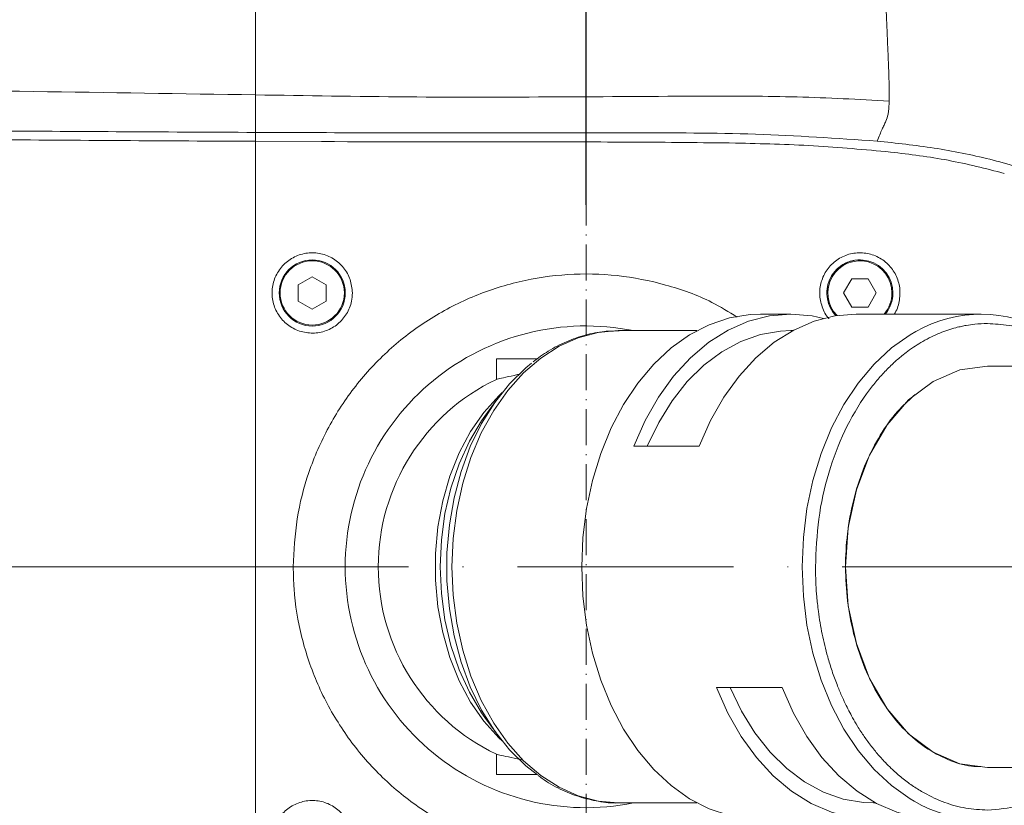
# Model space of a CAD drawing. Header units: millimetres. Extents: x -33 to 2421, y -2345 to -563.
# Tile 7 of 31: x 549 to 654, y -1767 to -1684. Entities that reach past the tile are written whole.
import ezdxf

# ---------------------------------------------------------------- set-up
doc = ezdxf.new("R2010")
doc.units = ezdxf.units.MM
doc.header["$LTSCALE"] = 0.3175
doc.linetypes.add('ACAD_ISO10W100', pattern=[18, 12, -3, 0, -3])
for name, color, linetype, lineweight in [('1轮廓实线层', 7, 'Continuous', 18), ('7标注层', 4, 'Continuous', 13), ('中心线', 4, 'ACAD_ISO10W100', 20), ('粗实线', 7, 'Continuous', 40)]:
    doc.layers.add(name, color=color, linetype=linetype, lineweight=lineweight)
doc.styles.add('标准汉字', font='gbenor.shx', dxfattribs={"bigfont": 'gbcbig.shx'})
doc.dimstyles.new('M1：4.5', dxfattribs={"dimscale": 4.5, "dimtxt": 3.5, "dimasz": 2.5, "dimexe": 2, "dimexo": 0, "dimgap": 1.5, "dimtad": 1, "dimdec": 3, "dimdsep": 46, "dimtxsty": '标准汉字', "dimcen": 5, "dimdle": 5, "dimclrd": 1, "dimclre": 1, "dimclrt": 256, "dimadec": 3, "dimazin": 2, "dimtfac": 1, "dimtdec": 3, "dimtmove": 0, "dimatfit": 3, "dimfxl": 1, "dimtolj": 1, "dimarcsym": 0})

# ---------------------------------------------------------------- blocks, each defined once
blk = doc.blocks.new('*D8')
at = {"layer": '7标注层', "color": 1, "lineweight": -2, "transparency": 16777216}
for p, q in [((334.34, -1700.09), (334.34, -1625.74)), ((609.34, -1701.92), (609.34, -1625.74)), ((598.09, -1634.74), (345.59, -1634.74))]:
    blk.add_line(p, q, dxfattribs=at)
at = {"layer": '7标注层', "color": 1, "lineweight": 20, "transparency": 16777216}
for points in [[(345.59, -1632.87), (345.59, -1636.62), (334.34, -1634.74)], [(598.09, -1632.87), (598.09, -1636.62), (609.34, -1634.74)]]:
    blk.add_solid(points, dxfattribs=at)
at = {"layer": 'Defpoints', "color": 0, "lineweight": 20, "transparency": 16777216}
for p in [(334.34, -1634.74), (334.34, -1700.09), (609.34, -1701.92)]:
    blk.add_point(p, dxfattribs=at)
at = {"layer": '7标注层', "lineweight": 18, "transparency": 16777216, "insert": (471.84, -1620.12), "char_height": 15.75, "attachment_point": 5, "style": '标准汉字'}
blk.add_mtext('\\A1;275', dxfattribs=at)
blk = doc.blocks.new('*D9')
at = {"layer": '7标注层', "color": 1, "lineweight": -2, "transparency": 16777216}
for p, q in [((609.34, -1703.55), (609.34, -1625.74)), ((934.34, -1703.55), (934.34, -1625.74)), ((620.59, -1634.74), (923.09, -1634.74))]:
    blk.add_line(p, q, dxfattribs=at)
at = {"layer": '7标注层', "color": 1, "lineweight": 20, "transparency": 16777216}
for points in [[(620.59, -1632.87), (620.59, -1636.62), (609.34, -1634.74)], [(923.09, -1632.87), (923.09, -1636.62), (934.34, -1634.74)]]:
    blk.add_solid(points, dxfattribs=at)
at = {"layer": 'Defpoints', "color": 0, "lineweight": 20, "transparency": 16777216}
for p in [(934.34, -1634.74), (609.34, -1703.55), (934.34, -1703.55)]:
    blk.add_point(p, dxfattribs=at)
at = {"layer": '7标注层', "lineweight": 18, "transparency": 16777216, "insert": (771.84, -1620.12), "char_height": 15.75, "attachment_point": 5, "style": '标准汉字'}
blk.add_mtext('\\A1;225/325/425', dxfattribs=at)

msp = doc.modelspace()

# ---------------------------------------------------------------- linework, layer by layer
at = {"layer": '1轮廓实线层', "lineweight": 18}
for p, q in [((574.3354, -1681.6991), (574.3354, -1691.8971)), ((574.3354, -1691.8973), (574.3354, -1695.8697)), ((574.3354, -1695.8696), (574.3354, -1696.817)), ((574.3354, -1696.8169), (581.3275, -1696.8465)), ((574.3354, -1696.817), (574.3354, -1741.8593)), ((580.3448, -1711.148), (578.8553, -1712.008)), ((581.8344, -1712.008), (580.3448, -1711.148)), ((637.4676, -1711.3784), (636.6076, -1712.868)), ((639.1876, -1711.3784), (637.4676, -1711.3784)), ((640.0476, -1712.868), (639.1876, -1711.3784)), ((578.8553, -1712.008), (578.8553, -1713.7279)), ((581.8344, -1713.7279), (581.8344, -1712.008)), ((578.8553, -1713.7279), (580.3448, -1714.5879)), ((580.3448, -1714.5879), (581.8344, -1713.7279)), ((636.6076, -1712.868), (637.4676, -1714.3575)), ((639.1876, -1714.3575), (640.0476, -1712.868)), ((637.4676, -1714.3575), (639.1876, -1714.3575)), ((631.0119, -1715.1093), (627.7937, -1715.1093)), ((651.1282, -1715.1093), (637.9415, -1715.1093)), ((621.0646, -1716.8593), (612.8117, -1716.8593)), ((631.2124, -1716.8593), (631.0119, -1716.8593)), ((599.8362, -1719.8593), (599.8362, -1722.0162)), ((604.1395, -1719.8593), (599.8362, -1719.8593)), ((651.3115, -1720.6816), (651.8362, -1720.6255)), ((599.8016, -1724.2691), (598.6253, -1725.9006)), ((621.3245, -1729.08), (614.3949, -1729.08)), ((578.3362, -1741.8593), (574.3354, -1741.8593)), ((574.3354, -1741.8593), (574.3354, -1786.9017)), ((623.163, -1754.6387), (630.0927, -1754.6387)), ((598.6253, -1757.8181), (599.8016, -1759.4496)), ((599.8362, -1761.7024), (599.8362, -1763.8594)), ((604.1569, -1763.8594), (599.8362, -1763.8594)), ((612.8117, -1766.8593), (621.0646, -1766.8593)), ((639.78, -1766.8593), (639.9805, -1766.8593))]:
    msp.add_line(p, q, dxfattribs=at)
for points in [[(627.7937, -1715.1093), (626.6939, -1715.1546), (624.5091, -1715.5157), (622.3688, -1716.2331), (620.3018, -1717.297), (618.3361, -1718.6932), (616.4984, -1720.4025), (614.8134, -1722.4021), (613.3039, -1724.6648), (611.9904, -1727.16), (610.8905, -1729.8539), (610.0193, -1732.7103), (609.3884, -1735.6903), (609.0065, -1738.7538), (608.8786, -1741.8593)], [(614.3949, -1729.08), (615.5873, -1726.3763), (616.9986, -1723.8923), (618.6087, -1721.6632), (620.3948, -1719.7207), (622.3316, -1718.0924), (624.3916, -1716.8013), (626.5455, -1715.8658), (628.7627, -1715.2991), (631.0119, -1715.1093), (633.2611, -1715.2991), (634.4767, -1715.5619)], [(637.9415, -1715.1093), (635.6924, -1715.2991), (633.4751, -1715.8658), (631.3212, -1716.8013), (629.2613, -1718.0924), (627.3245, -1719.7207), (625.5384, -1721.6632), (623.9282, -1723.8923), (622.517, -1726.3763), (621.3245, -1729.08)], [(612.8117, -1716.8593), (612.7326, -1716.8596), (610.6084, -1717.0543), (608.5162, -1717.6086), (606.4862, -1718.5146), (604.548, -1719.759), (602.7296, -1721.3239), (601.0574, -1723.1866), (599.5556, -1725.3199), (598.246, -1727.6932), (597.1476, -1730.2717), (596.2763, -1733.0184), (595.6448, -1735.8932), (595.2622, -1738.8545), (595.134, -1741.8593), (595.2622, -1744.8642), (595.6448, -1747.8255), (596.2763, -1750.7003), (597.1476, -1753.4469), (598.246, -1756.0255), (599.5556, -1758.3987), (601.0574, -1760.5321), (602.7296, -1762.3947), (604.548, -1763.9596), (606.4862, -1765.2041), (608.5162, -1766.11), (610.6084, -1766.6644), (612.7326, -1766.8591), (612.8117, -1766.8593)], [(615.8184, -1729.08), (617.0275, -1726.5665), (618.4434, -1724.2791), (620.0452, -1722.2516), (621.8091, -1720.5142), (623.7091, -1719.0923), (625.7171, -1718.0071), (627.8034, -1717.2746), (629.9371, -1716.9056), (631.0119, -1716.8593)], [(644.2433, -1716.9443), (643.6363, -1717.297), (641.6707, -1718.6932), (639.8329, -1720.4025), (638.1479, -1722.4021), (636.6384, -1724.6648), (635.3249, -1727.16), (634.2251, -1729.8539), (633.3538, -1732.7103), (632.723, -1735.6903), (632.341, -1738.7538), (632.2131, -1741.8593), (632.341, -1744.9648), (632.723, -1748.0283), (633.3538, -1751.0084), (634.2251, -1753.8647), (635.3249, -1756.5587), (636.6384, -1759.0539), (638.1479, -1761.3166), (639.8329, -1763.3161), (641.6707, -1765.0255), (643.6363, -1766.4216), (644.0645, -1766.6741)], [(603.5729, -1720.2956), (602.9589, -1720.7989), (601.2328, -1722.4903), (599.6633, -1724.463), (598.2729, -1726.6886), (597.082, -1729.1345), (596.1078, -1731.7652), (595.3645, -1734.5427), (594.8629, -1737.4264), (594.6103, -1740.3745), (594.6103, -1743.3442), (594.8629, -1746.2923), (595.3645, -1749.176), (596.1078, -1751.9534), (597.082, -1754.5842), (598.2729, -1757.0301), (599.6633, -1759.2556), (601.2328, -1761.2284), (602.9589, -1762.9198), (604.181, -1763.8765)], [(651.8804, -1720.6156), (651.8353, -1720.6093), (648.9032, -1721.0138), (646.0851, -1722.2269), (643.4856, -1724.1874), (641.2103, -1726.8333), (639.3392, -1730.0514), (637.9531, -1733.7273), (637.0953, -1737.713), (636.8093, -1741.8593)], [(600.4476, -1760.3013), (600.09, -1759.9628), (598.5174, -1758.207), (597.1175, -1756.1799), (595.9135, -1753.915), (594.9254, -1751.4501), (594.1696, -1748.8259), (593.6586, -1746.0861), (593.401, -1743.2761), (593.401, -1740.4426), (593.6586, -1737.6326), (594.1696, -1734.8927), (594.9254, -1732.2686), (595.9135, -1729.8036), (597.1175, -1727.5388), (598.5174, -1725.5117), (600.09, -1723.7559), (600.4476, -1723.4173)], [(598.6253, -1725.9006), (598.275, -1726.402), (596.9801, -1728.5764), (595.8908, -1730.9656), (595.0248, -1733.531), (594.396, -1736.2312), (594.0146, -1739.0223), (593.8868, -1741.8593), (594.0146, -1744.6964), (594.396, -1747.4875), (595.0248, -1750.1876), (595.8908, -1752.753), (596.9801, -1755.1422), (598.275, -1757.3166), (598.6253, -1757.8181)], [(608.8786, -1741.8593), (609.0065, -1744.9648), (609.3884, -1748.0283), (610.0193, -1751.0084), (610.8905, -1753.8647), (611.9904, -1756.5587), (613.3039, -1759.0539), (614.8134, -1761.3166), (616.4984, -1763.3161), (618.3361, -1765.0255), (620.3018, -1766.4216), (622.3688, -1767.4856), (624.5091, -1768.2029), (626.6939, -1768.5641), (627.7937, -1768.6093)], [(636.8093, -1741.8593), (637.0953, -1746.0059), (637.9531, -1749.9913), (639.3394, -1753.6676), (641.2103, -1756.8854), (643.4859, -1759.5315), (646.0851, -1761.4918), (648.9035, -1762.705), (651.8353, -1763.1093), (651.8788, -1763.1033)], [(643.2449, -1768.1567), (642.0292, -1768.4195), (639.78, -1768.6093), (637.5308, -1768.4195), (635.3136, -1767.8529), (633.1597, -1766.9174), (631.0997, -1765.6263), (629.163, -1763.9979), (627.3768, -1762.0555), (625.7667, -1759.8264), (624.3554, -1757.3424), (623.163, -1754.6387)], [(639.78, -1766.8593), (638.7052, -1766.8131), (636.5715, -1766.4441), (634.4852, -1765.7116), (632.4772, -1764.6263), (630.5772, -1763.2045), (628.8133, -1761.467), (627.2115, -1759.4396), (625.7956, -1757.1522), (624.5865, -1754.6387)], [(630.0927, -1754.6387), (631.2851, -1757.3424), (632.6964, -1759.8264), (634.3065, -1762.0555), (636.0926, -1763.9979), (638.0294, -1765.6263), (640.0893, -1766.9174), (642.2432, -1767.8529), (644.4605, -1768.4195), (646.7097, -1768.6093)]]:
    msp.add_lwpolyline(points, dxfattribs=at)
for centre, radius, start, end in [((580.3448, -1712.868), 3.5, 0, 90), ((638.3276, -1712.868), 3.5, 0, 223.616509), ((638.3276, -1712.868), 3.5, 90, 223.616509), ((638.3276, -1712.868), 3.4, 0, 224.791473), ((580.3448, -1712.868), 3.5, 270, 0), ((638.3276, -1712.868), 3.4, 318.758914, 0), ((638.3276, -1712.868), 3.5, 320.178815, 0), ((638.3276, -1712.868), 3.5, 320.178815, 0), ((651.131, -1729.0866), 13.9598, 59.495909, 119.564174), ((609.3362, -1741.8593), 25.5, 78.635123, 180), ((609.3362, -1741.8593), 22, 115.583002, 244.416998), ((609.3362, -1741.8593), 25.5, 180, 281.364877), ((651.1278, -1754.6217), 13.9696, 239.627519, 300.242167)]:
    msp.add_arc(centre, radius, start, end, dxfattribs=at)
for points, knots in [([(641.1659, -1684.2105), (641.1562, -1683.9942), (641.1366, -1683.5622), (641.1157, -1683.108), (641.1052, -1682.8813)], [0, 0, 0, 0, 42445.83429123, 84740.93131355, 84740.93131355, 84740.93131355, 84740.93131355]), ([(641.2197, -1685.4375), (641.2111, -1685.2398), (641.194, -1684.8454), (641.1753, -1684.4218), (641.1659, -1684.2105)], [0, 0, 0, 0, 42469.99389392, 84732.82805401, 84732.82805401, 84732.82805401, 84732.82805401]), ([(641.2667, -1686.533), (641.2593, -1686.3587), (641.2446, -1686.0116), (641.228, -1685.6284), (641.2197, -1685.4375)], [0, 0, 0, 0, 42531.23630079, 84725.47657928, 84725.47657928, 84725.47657928, 84725.47657928]), ([(641.3673, -1689.0255), (641.3539, -1688.6713), (641.3274, -1687.9723), (641.2868, -1687.0084), (641.2667, -1686.533)], [0, 0, 0, 0, 42930.45321205, 84713.52247367, 84713.52247367, 84713.52247367, 84713.52247367]), ([(641.4302, -1691.1656), (641.4239, -1690.868), (641.4113, -1690.2748), (641.3819, -1689.441), (641.3673, -1689.0255)], [0, 0, 0, 0, 42488.28808276, 84698.93635101, 84698.93635101, 84698.93635101, 84698.93635101]), ([(479.4356, -1690.2308), (487.2676, -1690.4052), (503.04, -1690.7564), (526.8592, -1691.1725), (550.6837, -1691.5361), (566.5106, -1691.7777), (574.3354, -1691.8971)], [0, 0, 0, 0, 37319.48120719, 75155.51543454, 113364.38185097, 150727.16688356, 150727.16688356, 150727.16688356, 150727.16688356]), ([(574.3354, -1691.8971), (579.7063, -1691.9863), (590.3892, -1692.1637), (606.2363, -1692.1239), (616.683, -1692.0562), (621.8781, -1692.0225)], [0, 0, 0, 0, 37740.71687817, 75066.62493177, 111990.99795908, 111990.99795908, 111990.99795908, 111990.99795908]), ([(641.4328, -1692.5503), (641.4357, -1692.3546), (641.4414, -1691.9629), (641.4339, -1691.4315), (641.4302, -1691.1656)], [0, 0, 0, 0, 42313.58195583, 84688.1603523, 84688.1603523, 84688.1603523, 84688.1603523]), ([(621.8781, -1692.0225), (625.153, -1692.0266), (631.6999, -1692.0347), (638.1894, -1692.3785), (641.4328, -1692.5503)], [0, 0, 0, 0, 42369.61511631, 84703.10738922, 84703.10738922, 84703.10738922, 84703.10738922]), ([(641.0709, -1694.6936), (641.164, -1694.4685), (641.2669, -1694.2197), (641.3431, -1693.7977), (641.3965, -1693.4445), (641.4169, -1692.9416), (641.4328, -1692.5503)], [0, 0, 0, 0, 74565.62034997, 82403.08671473, 97457.14922557, 150166.56034332, 150166.56034332, 150166.56034332, 150166.56034332]), ([(479.8741, -1694.8131), (488.5427, -1694.9728), (506.0515, -1695.2952), (532.6445, -1695.608), (555.4702, -1695.7803), (569.4214, -1695.8464), (574.3353, -1695.8696)], [0, 0, 0, 0, 41634.19369809, 84091.4965422, 127207.56834505, 150651.63810317, 150651.63810317, 150651.63810317, 150651.63810317]), ([(640.6872, -1695.522), (640.7561, -1695.3741), (640.9017, -1695.0613), (641.0125, -1694.8205), (641.0708, -1694.6936)], [0, 0, 0, 0, 40035.09524278, 84669.67091938, 84669.67091938, 84669.67091938, 84669.67091938]), ([(464.3354, -1695.3774), (473.1957, -1695.573), (491.1141, -1695.9686), (518.3997, -1696.38), (546.2056, -1696.6614), (564.9244, -1696.7649), (574.3354, -1696.8169)], [0, 0, 0, 0, 36612.82575313, 74043.58708917, 112164.45600078, 150707.81142319, 150707.81142319, 150707.81142319, 150707.81142319]), ([(574.3353, -1695.8696), (578.8004, -1695.8885), (587.7008, -1695.9261), (601, -1695.9132), (614.1845, -1695.9195), (627.2475, -1695.9179), (635.8694, -1696.4967), (640.1581, -1696.7846)], [0, 0, 0, 0, 36094.53509514, 71948.47495872, 107458.19197711, 142652.45733673, 177485.80882267, 177485.80882267, 177485.80882267, 177485.80882267]), ([(640.1582, -1696.7845), (640.2507, -1696.5511), (640.4472, -1696.0556), (640.6041, -1695.7066), (640.6872, -1695.522)], [0, 0, 0, 0, 39874.44440401, 84664.35457244, 84664.35457244, 84664.35457244, 84664.35457244]), ([(581.3275, -1696.8465), (588.6847, -1696.8651), (599.6841, -1696.8929), (614.3023, -1696.8753), (621.5567, -1696.9574), (625.1711, -1696.9982)], [0, 0, 0, 0, 56335.13535562, 84224.65285823, 111917.19379087, 111917.19379087, 111917.19379087, 111917.19379087]), ([(625.1711, -1696.9982), (627.926, -1697.0669), (633.4142, -1697.2038), (638.8648, -1697.7034), (641.5792, -1697.9522)], [0, 0, 0, 0, 42502.20052409, 84667.79826578, 84667.79826578, 84667.79826578, 84667.79826578]), ([(640.1581, -1696.7846), (642.1742, -1697.0054), (646.1909, -1697.4452), (652.0854, -1698.6193), (657.7999, -1700.3697), (661.1664, -1702.3606), (662.8466, -1703.3543)], [0, 0, 0, 0, 37889.39667088, 75487.24986626, 112839.94791501, 150057.85064158, 150057.85064158, 150057.85064158, 150057.85064158]), ([(641.5792, -1697.9522), (643.6249, -1698.2007), (647.701, -1698.6957), (651.6515, -1699.7067), (653.6193, -1700.2102)], [0, 0, 0, 0, 42469.78206706, 84622.07122281, 84622.07122281, 84622.07122281, 84622.07122281]), ([(584.5948, -1712.868), (584.5476, -1712.389), (584.4532, -1711.4312), (583.7177, -1710.1572), (582.6349, -1709.19), (581.284, -1708.6394), (579.8313, -1708.5672), (578.4382, -1708.9792), (577.261, -1709.8271), (576.4296, -1711.0162), (576.0373, -1712.4149), (576.13, -1713.8669), (576.6994, -1715.2078), (577.6817, -1716.2844), (578.9651, -1716.9739), (580.4031, -1717.199), (581.8322, -1716.9356), (583.0946, -1716.2151), (584.0405, -1715.1193), (584.528, -1713.9375), (584.5763, -1713.1651), (584.5948, -1712.868)], [0, 0, 0, 0, 34260.23768198, 68520.78369916, 102785.67869478, 137007.35201242, 171144.95116536, 205198.44192263, 239220.47061595, 273280.54269539, 307419.39468029, 341633.95029572, 375891.54254152, 410147.10840663, 444360.24686326, 478508.83114548, 512596.27238251, 546650.30150814, 580709.76102715, 614813.17733416, 636136.67631952, 636136.67631952, 636136.67631952, 636136.67631952]), ([(641.9355, -1715.1093), (641.9389, -1715.1055), (642.2583, -1714.7437), (642.5322, -1713.7645), (642.6331, -1712.3383), (642.2051, -1710.9421), (641.3576, -1709.7741), (640.1691, -1708.9483), (638.7725, -1708.5597), (637.3205, -1708.6549), (635.9785, -1709.2278), (634.901, -1710.217), (634.2168, -1711.5046), (633.99, -1712.9556), (634.2931, -1714.3506), (634.6989, -1715.2727), (635.0589, -1715.5832), (635.0604, -1715.5845)], [0, 0, 0, 0, 419.26826815, 39403.13994385, 78114.57416585, 116593.06854657, 154993.50982888, 193482.81425316, 232163.83907951, 271048.77511186, 310071.49613047, 349121.94482525, 388089.07773895, 426893.91399202, 465516.2383919, 504003.8224836, 504168.20865107, 504168.20865107, 504168.20865107, 504168.20865107]), ([(578.3362, -1741.8593), (578.4183, -1740.1638), (578.5826, -1736.7726), (579.8779, -1731.7761), (581.9558, -1727.0193), (584.8291, -1722.6319), (588.4073, -1718.7995), (592.5705, -1715.6056), (597.2203, -1713.1717), (602.2088, -1711.5348), (607.4025, -1710.7796), (612.655, -1710.8801), (617.7911, -1711.9123), (622.0924, -1713.4166), (624.453, -1714.8846), (625.3325, -1715.4316)], [0, 0, 0, 0, 34059.98842741, 68120.04513036, 103094.70784162, 138069.90988435, 173075.42738905, 208080.88778094, 243113.57749728, 278146.30513243, 313173.10858882, 348199.98897559, 383223.78973564, 418247.65445883, 439047.5272391, 439047.5272391, 439047.5272391, 439047.5272391]), ([(612.8311, -1716.889), (612.3138, -1716.8937), (611.1079, -1716.9046), (609.2321, -1717.2906), (607.2403, -1717.9865), (605.3857, -1718.9287), (604.2597, -1719.7653), (603.7294, -1720.1594)], [0, 0, 0, 0, 28600.63766974, 66663.11351954, 104778.65563268, 143089.55991421, 177201.79855561, 177201.79855561, 177201.79855561, 177201.79855561]), ([(633.6273, -1741.8593), (633.6959, -1740.1634), (633.8332, -1736.7714), (634.9297, -1731.8811), (636.6322, -1727.3802), (638.302, -1724.5332), (639.4552, -1722.9707), (639.9017, -1722.4044), (640.365, -1721.8546), (640.8481, -1721.3191), (641.3512, -1720.7998), (641.7069, -1720.4586), (642.1734, -1720.0286), (642.6773, -1719.5917), (643.4411, -1718.9992), (644.1825, -1718.483), (645.0207, -1717.9687), (645.8916, -1717.5072), (646.7791, -1717.1108), (647.6422, -1716.7909), (648.4052, -1716.563), (649.0529, -1716.4077), (649.719, -1716.2775), (650.6365, -1716.1443), (651.3896, -1716.1223), (651.8353, -1716.1093)], [0, 0, 0, 0, 96164.74084125, 192329.76983952, 288494.87656633, 384660.49235412, 400713.74010417, 416766.71165759, 432819.64664996, 449284.01906124, 466057.2062836, 482829.56799067, 483802.90154549, 510782.65546031, 530264.40781945, 553761.34605176, 577124.6834551, 603620.56144677, 628426.41843685, 651840.30919805, 675254.25810355, 691037.40026417, 704591.19735237, 729265.83046925, 765057.99082541, 765057.99082541, 765057.99082541, 765057.99082541]), ([(651.8353, -1716.1093), (652.598, -1716.1485), (654.1232, -1716.2268), (656.3749, -1716.8575), (658.0238, -1717.6098), (659.1052, -1718.2455), (659.6632, -1718.6049), (660.2125, -1718.9907), (660.7524, -1719.4024), (661.282, -1719.84), (661.6354, -1720.1549), (661.8795, -1720.3814), (661.9911, -1720.484), (662.0922, -1720.586), (662.1293, -1720.6235)], [0, 0, 0, 0, 85946.90085063, 171893.66443628, 257840.8601686, 280888.0730216, 303936.15291224, 326983.40491886, 350036.62410346, 373089.38872755, 396141.14023443, 397142.22371249, 406006.00265247, 411146.4698232, 411146.4698232, 411146.4698232, 411146.4698232]), ([(884.4996, -1720.6094), (882.7165, -1720.614), (879.4842, -1720.6224), (875.1083, -1720.6231), (871.5387, -1720.6213), (868.5563, -1720.6187), (865.6019, -1720.6156), (862.3262, -1720.6123), (858.4517, -1720.6089), (853.0396, -1720.6059), (846.2693, -1720.6058), (838.3532, -1720.6054), (831.7146, -1720.6049), (826.4763, -1720.605), (822.6163, -1720.6054), (818.5232, -1720.606), (813.7272, -1720.607), (808.0529, -1720.6082), (802.0229, -1720.6091), (796.0535, -1720.61), (790.608, -1720.6107), (785.7194, -1720.6115), (781.3588, -1720.613), (777.2556, -1720.6148), (772.3182, -1720.6165), (766.2065, -1720.6171), (758.5708, -1720.6147), (750.3489, -1720.6113), (742.008, -1720.6104), (733.8957, -1720.6092), (725.9505, -1720.608), (719.4645, -1720.6065), (714.4662, -1720.6056), (710.8795, -1720.6058), (707.2046, -1720.6062), (703.256, -1720.6061), (699.0881, -1720.6057), (695.0745, -1720.6055), (691.8126, -1720.6056), (689.4234, -1720.6056), (687.6392, -1720.6056), (685.6898, -1720.6059), (683.1871, -1720.6063), (679.8768, -1720.6081), (675.7737, -1720.6117), (670.8927, -1720.6175), (665.2428, -1720.6236), (658.817, -1720.6274), (654.2833, -1720.6156), (651.8761, -1720.6094)], [0, 0, 0, 0, 40034.66855913, 72574.07196407, 97678.10667066, 119011.44749906, 138072.88247656, 162097.20670382, 189893.70385544, 221148.64677473, 276426.38132885, 329626.6738152, 381498.43188404, 408002.47260642, 432150.53385424, 456556.61165237, 487170.20338429, 524221.80591292, 564461.37292453, 600703.41944288, 635662.06795723, 665491.46996439, 691014.23689939, 716005.16217304, 740941.98486654, 781695.87532229, 828155.73991479, 881170.82797969, 933185.39952669, 982803.55247904, 1032825.42250248, 1083210.58032523, 1106753.84858242, 1128961.53081214, 1152314.57338751, 1178313.78716537, 1206957.35091295, 1235797.40512136, 1259742.85436059, 1273496.98493902, 1284772.77974367, 1296393.3707588, 1313734.80037002, 1336921.24559549, 1365957.13806793, 1400868.31207784, 1441711.46922859, 1488585.49786774, 1541645.99930765, 1541645.99930765, 1541645.99930765, 1541645.99930765]), ([(602.4118, -1721.4409), (602.3028, -1721.4648), (601.6672, -1721.604), (600.7894, -1721.8011), (599.9749, -1721.9846), (599.8806, -1722.0061), (599.8362, -1722.0162)], [0, 0, 0, 0, 10132.5878042, 59079.4125641, 107264.79909237, 150051.96835239, 150051.96835239, 150051.96835239, 150051.96835239]), ([(651.1332, -1763.0125), (650.7988, -1763.0081), (649.6197, -1762.9926), (647.6296, -1762.3436), (645.256, -1761.078), (643.0662, -1759.2404), (641.1303, -1756.9093), (639.492, -1754.1571), (638.2113, -1751.0494), (637.3094, -1747.6859), (636.8283, -1744.1537), (636.7645, -1740.5577), (637.1372, -1736.9992), (637.919, -1733.5769), (639.1021, -1730.3903), (640.6463, -1727.5388), (642.3528, -1725.2253), (643.6339, -1724.1106), (644.1949, -1723.6224)], [0, 0, 0, 0, 14104.36279246, 49741.43974377, 85378.41399548, 121015.22648437, 156652.39101164, 192289.50143179, 227926.33361614, 263563.42606343, 299200.30388127, 334837.4637045, 370474.45619058, 406111.31861359, 441748.34633921, 477385.47212166, 513022.28107885, 540786.75036532, 540786.75036532, 540786.75036532, 540786.75036532]), ([(574.3354, -1741.8593), (570.0863, -1741.8593), (563.7126, -1741.8593), (555.0762, -1741.8593), (548.4239, -1741.8593), (541.304, -1741.8593), (535.3038, -1741.8593), (531.5681, -1741.8593), (530.4232, -1741.8593)], [0, 0, 0, 0, 62526.89605961, 93789.95609678, 127127.9985521, 160467.16973105, 198640.42915893, 215510.83858924, 215510.83858924, 215510.83858924, 215510.83858924]), ([(625.4995, -1768.2563), (625.3265, -1768.3803), (623.7374, -1769.5198), (620.2787, -1770.9574), (615.268, -1772.4538), (610.0369, -1772.9894), (604.8001, -1772.6785), (599.6915, -1771.4692), (594.8521, -1769.4377), (590.4326, -1766.6066), (586.5385, -1763.0871), (583.3056, -1758.9523), (580.7942, -1754.3413), (579.1202, -1749.369), (578.4106, -1745.1465), (578.3537, -1742.632), (578.3362, -1741.8593)], [0, 0, 0, 0, 4625.82432932, 42485.44551131, 80345.00978694, 118188.31536622, 156031.6114782, 193874.78267997, 231717.86733414, 269562.78072703, 307407.59190649, 345259.03912125, 383110.77378985, 420950.4746776, 458789.97180003, 475574.80422945, 475574.80422945, 475574.80422945, 475574.80422945]), ([(651.8353, -1767.6093), (651.0727, -1767.5702), (649.5474, -1767.4918), (647.2958, -1766.8612), (645.6469, -1766.1089), (644.5655, -1765.4732), (644.0074, -1765.1138), (643.4581, -1764.728), (642.9183, -1764.3162), (642.3886, -1763.8789), (642.0354, -1763.5633), (641.7911, -1763.3374), (641.5054, -1763.0686), (641.0774, -1762.6418), (640.5866, -1762.1129), (640.1638, -1761.6286), (639.7563, -1761.1329), (639.3514, -1760.6101), (639.0879, -1760.247), (638.942, -1760.0415), (638.8877, -1759.9643), (638.5841, -1759.5282), (638.1223, -1758.8174), (637.4436, -1757.6582), (636.883, -1756.5779), (636.342, -1755.4034), (635.8646, -1754.2565), (635.3714, -1752.8973), (634.9422, -1751.5042), (634.6007, -1750.1992), (634.332, -1748.9912), (634.1093, -1747.7894), (633.9481, -1746.7103), (633.8383, -1745.7943), (633.7462, -1744.8522), (633.652, -1743.5547), (633.6365, -1742.4897), (633.6273, -1741.8593)], [0, 0, 0, 0, 92263.53134213, 184527.05132808, 276790.32733359, 301532.21812604, 326273.03342648, 351015.15906454, 375762.40006078, 400509.07914757, 425255.40771024, 426330.35394615, 435845.32214857, 466795.12194498, 489704.76497288, 510538.7133502, 532653.28717998, 554768.85843089, 576883.24370941, 577227.42291637, 579668.8880681, 586206.6050595, 629602.94415644, 662251.12811633, 715002.09963187, 744191.95295426, 782223.20408924, 828875.17189003, 874878.3927281, 912211.68837959, 947945.97219132, 983236.71279376, 1018528.50656455, 1042318.2705368, 1062747.23531924, 1099938.87591657, 1153887.95496267, 1153887.95496267, 1153887.95496267, 1153887.95496267]), ([(602.4918, -1762.2953), (602.3554, -1762.2654), (601.6911, -1762.1199), (600.7882, -1761.9173), (599.9752, -1761.7341), (599.8807, -1761.7126), (599.8362, -1761.7024)], [0, 0, 0, 0, 12401.90092916, 60399.293271, 107649.93269042, 149607.17802955, 149607.17802955, 149607.17802955, 149607.17802955]), ([(662.1303, -1763.0946), (662.1127, -1763.113), (661.9008, -1763.3337), (661.4393, -1763.7388), (660.643, -1764.4153), (659.6671, -1765.1272), (657.8397, -1766.2493), (655.2329, -1767.3553), (652.9457, -1767.5263), (651.8353, -1767.6093)], [0, 0, 0, 0, 1455.62128736, 17429.30723362, 35937.85858005, 63006.53315082, 90075.21410877, 167947.06572561, 241417.93976049, 241417.93976049, 241417.93976049, 241417.93976049]), ([(651.8766, -1763.1092), (653.6632, -1763.1041), (656.9053, -1763.0947), (661.2968, -1763.0938), (664.8824, -1763.0956), (667.8803, -1763.0984), (670.8441, -1763.1018), (674.1223, -1763.1055), (677.9908, -1763.1095), (684.6615, -1763.1137), (693.9701, -1763.1126), (703.1362, -1763.1137), (709.3504, -1763.1135), (712.562, -1763.1133), (715.7093, -1763.1129), (719.1184, -1763.1122), (723.1014, -1763.1114), (727.6871, -1763.1104), (732.4858, -1763.1096), (736.9028, -1763.1091), (740.5448, -1763.1086), (743.3866, -1763.1082), (745.8614, -1763.1078), (748.3586, -1763.1074), (751.2637, -1763.1068), (754.6152, -1763.1058), (759.0513, -1763.1038), (764.2016, -1763.1024), (769.8263, -1763.0951), (775.0098, -1763.0873), (779.8675, -1763.0883), (784.0486, -1763.0975), (787.9156, -1763.1021), (791.7251, -1763.1052), (796.1277, -1763.1076), (801.1109, -1763.1092), (806.3786, -1763.1103), (811.4615, -1763.1112), (816.0557, -1763.1122), (819.9807, -1763.1129), (823.5485, -1763.1133), (826.9567, -1763.1136), (830.4837, -1763.1137), (833.9628, -1763.1135), (837.1888, -1763.1134), (839.8442, -1763.1132), (842.2426, -1763.113), (844.7063, -1763.1128), (847.7501, -1763.1127), (851.3814, -1763.1121), (856.011, -1763.1106), (861.7102, -1763.106), (868.5585, -1763.099), (876.2508, -1763.0916), (881.6434, -1763.1032), (884.5, -1763.1093)], [0, 0, 0, 0, 44700.82768466, 81119.10761005, 109293.80006438, 133213.00949422, 154615.74683905, 181473.67850443, 212481.13203021, 247385.95084665, 339232.18909903, 426912.56648461, 452820.67802803, 476108.70817353, 497275.92590307, 521489.50007443, 550123.20837288, 583175.29784098, 619646.47833662, 652029.70743044, 676309.09780785, 696053.94719878, 711449.79989896, 727939.98870804, 748071.12761856, 771842.3979777, 797452.67480458, 839931.6237282, 878416.749743, 913957.70812419, 946856.66573861, 978637.07690121, 1000939.55656849, 1027478.04720289, 1058252.70529454, 1093270.22309334, 1132467.96684525, 1169878.109053, 1201738.30433471, 1231196.0406077, 1254781.18938652, 1279370.30252353, 1305957.6220918, 1332782.93005411, 1356927.41065519, 1378342.74328048, 1392734.86316761, 1411374.68686795, 1434805.26264923, 1463021.27731232, 1496011.82113308, 1543976.02308557, 1599503.23119771, 1662762.40229658, 1734018.57465634, 1734018.57465634, 1734018.57465634, 1734018.57465634]), ([(604.2682, -1763.9495), (604.4025, -1764.0562), (605.1358, -1764.6389), (606.5854, -1765.416), (608.5864, -1766.254), (610.6464, -1766.7185), (612.1294, -1766.9084), (612.9116, -1766.8469), (613.0031, -1766.8397)], [0, 0, 0, 0, 11182.83837479, 61075.09379635, 110564.31812168, 159617.37636354, 208293.02158615, 214745.23203286, 214745.23203286, 214745.23203286, 214745.23203286]), ([(580.3448, -1775.1007), (580.8224, -1775.0538), (581.7774, -1774.9599), (583.0482, -1774.2287), (584.0157, -1773.1514), (584.5703, -1771.8036), (584.6474, -1770.3489), (584.2374, -1768.9502), (583.3873, -1767.7676), (582.1949, -1766.9344), (580.7956, -1766.5431), (579.3467, -1766.6363), (578.0101, -1767.2027), (576.9351, -1768.1799), (576.2429, -1769.4591), (576.0134, -1770.8972), (576.2738, -1772.3306), (576.9952, -1773.5982), (578.0938, -1774.5471), (579.2771, -1775.0342), (580.0489, -1775.0823), (580.3448, -1775.1007)], [0, 0, 0, 0, 33955.26923757, 67907.49790006, 101925.03736255, 136016.91576161, 170137.67541101, 204235.33239648, 238277.93193343, 272255.08981156, 306179.49529032, 340083.85850907, 374010.36108501, 407989.49648017, 442035.58661081, 476135.06943223, 510248.79787759, 544335.4236406, 578355.14034123, 612291.33130438, 633403.29526244, 633403.29526244, 633403.29526244, 633403.29526244])]:
    msp.add_open_spline(points, degree=3, knots=knots, dxfattribs=at)
at = {"layer": '中心线', "lineweight": 18}
msp.add_line((609.3362, -1701.9213), (609.3362, -1781.6666), dxfattribs=at)
at = {"layer": '中心线', "lineweight": 18, "ltscale": 6}
msp.add_line((292.5654, -1741.8593), (1089.7156, -1741.8593), dxfattribs=at)
at = {"layer": '粗实线', "lineweight": 18}
for radius in [3.5, 3.4]:
    msp.add_circle((580.3448, -1712.868), radius, dxfattribs=at)

# ---------------------------------------------------------------- dimensions: what is measured, and where the dimension line sits
at = {"layer": '7标注层', "lineweight": 18}
dim = msp.add_linear_dim(base=(334.3362, -1634.7446), p1=(609.3362, -1701.9213), p2=(334.3362, -1700.0885), dimstyle='M1：4.5', override={"dimsah": 1, "dimtzin": 8}, dxfattribs=at)
dim.commit()
dim.dimension.update_dxf_attribs({"geometry": '*D8', "text_midpoint": (471.8362, -1620.1196)})
dim = msp.add_linear_dim(base=(934.3362, -1634.7446), p1=(609.3362, -1703.5501), p2=(934.3362, -1703.5501), text='225/<>/425', dimstyle='M1：4.5', override={"dimsah": 1, "dimtzin": 8}, dxfattribs=at)
dim.commit()
dim.dimension.update_dxf_attribs({"geometry": '*D9', "text_midpoint": (771.8362, -1620.1196)})

doc.saveas('drawing.dxf')
